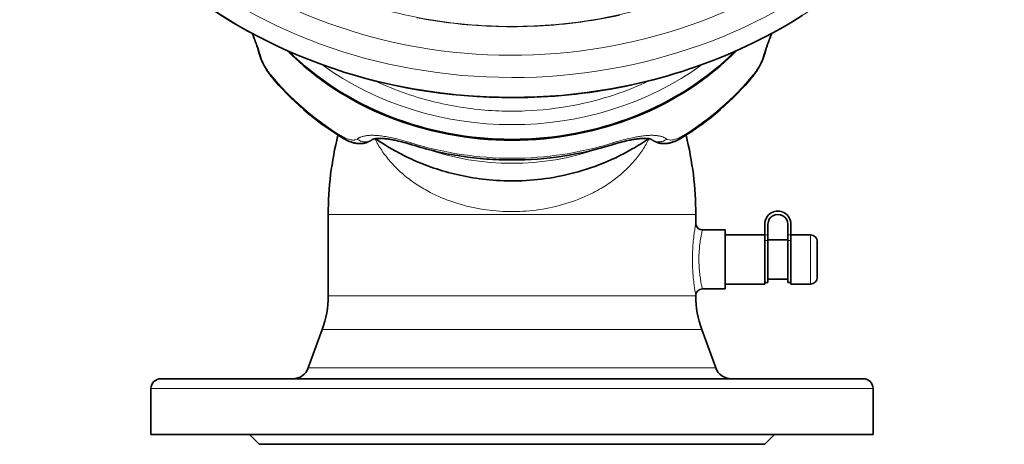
# Model space of a CAD drawing. Header units: inches. Extents: x 2990 to 3303, y 339 to 666.
# Tile 9 of 26: x 3104 to 3164, y 450 to 475. Entities that reach past the tile are written whole.
import ezdxf

# ---------------------------------------------------------------- set-up
doc = ezdxf.new("R2010")
doc.units = ezdxf.units.IN
doc.header["$MEASUREMENT"] = 0

msp = doc.modelspace()

# ---------------------------------------------------------------- linework, layer by layer
at = {"color": 7, "lineweight": 13}
for p, q in [((3122.343, 463.517), (3133.543, 463.517)), ((3133.543, 463.517), (3144.743, 463.517)), ((3122.343, 458.568), (3133.543, 458.568)), ((3133.543, 458.568), (3138.913, 458.568)), ((3138.913, 458.568), (3144.743, 458.568)), ((3121.981, 456.516), (3139.086, 456.516)), ((3139.086, 456.516), (3145.105, 456.516)), ((3122.647, 454.168), (3139.496, 454.168)), ((3139.496, 454.168), (3145.96, 454.168)), ((3114.236, 452.91), (3133.543, 452.91)), ((3133.543, 452.91), (3144.091, 452.91)), ((3144.091, 452.91), (3155.543, 452.91))]:
    msp.add_line(p, q, dxfattribs=at)
at = {"color": 7, "lineweight": 35}
for p, q in [((3122.343, 458.568), (3122.343, 463.517)), ((3154.943, 453.51), (3143.803, 453.51)), ((3133.543, 450.11), (3111.543, 450.11)), ((3155.543, 450.11), (3133.543, 450.11)), ((3148.943, 449.51), (3118.143, 449.51))]:
    msp.add_line(p, q, dxfattribs=at)
at = {"color": 7, "lineweight": 35, "ltscale": 0.066833}
msp.add_line((3144.743, 462.982), (3144.743, 463.517), dxfattribs=at)
at = {"color": 7, "lineweight": 13, "ltscale": 0.005507}
msp.add_line((3144.735, 462.939), (3144.743, 462.982), dxfattribs=at)
at = {"color": 7, "lineweight": 35, "ltscale": 0.081596}
for p, q in [((3148.943, 462.931), (3148.943, 462.279)), ((3149.143, 462.279), (3149.143, 462.931)), ((3150.343, 462.931), (3150.343, 462.279)), ((3150.543, 462.279), (3150.543, 462.931))]:
    msp.add_line(p, q, dxfattribs=at)
at = {"color": 7, "lineweight": 35, "ltscale": 0.175}
for p, q in [((3145.143, 462.582), (3146.543, 462.582)), ((3149.143, 459.382), (3149.143, 460.782)), ((3150.343, 460.782), (3150.343, 459.382)), ((3150.543, 460.782), (3150.543, 459.382)), ((3145.143, 458.982), (3146.543, 458.982))]:
    msp.add_line(p, q, dxfattribs=at)
at = {"color": 7, "lineweight": 35, "ltscale": 0.225}
for p, q in [((3146.543, 462.582), (3146.543, 460.782)), ((3146.543, 460.782), (3146.543, 458.982))]:
    msp.add_line(p, q, dxfattribs=at)
at = {"color": 7, "lineweight": 35, "ltscale": 0.3}
for p, q in [((3146.543, 462.282), (3148.943, 462.282)), ((3146.543, 459.282), (3148.943, 459.282))]:
    msp.add_line(p, q, dxfattribs=at)
at = {"color": 7, "lineweight": 35, "ltscale": 0.1875}
for p, q in [((3148.943, 462.282), (3148.943, 460.782)), ((3150.543, 460.782), (3150.543, 462.282)), ((3148.943, 460.782), (3148.943, 459.282)), ((3150.543, 459.282), (3150.543, 460.782))]:
    msp.add_line(p, q, dxfattribs=at)
at = {"color": 7, "lineweight": 13, "ltscale": 0.025}
for p, q in [((3148.943, 462.279), (3149.143, 462.279)), ((3150.343, 462.279), (3150.543, 462.279)), ((3149.143, 461.946), (3148.943, 461.946)), ((3150.543, 461.946), (3150.343, 461.946))]:
    msp.add_line(p, q, dxfattribs=at)
at = {"color": 7, "lineweight": 35, "ltscale": 0.016982}
msp.add_line((3148.943, 462.279), (3148.943, 462.143), dxfattribs=at)
at = {"color": 7, "lineweight": 35, "ltscale": 0.041573}
for p, q in [((3149.143, 462.279), (3149.143, 461.946)), ((3150.343, 461.946), (3150.343, 462.279)), ((3150.543, 461.946), (3150.543, 462.279))]:
    msp.add_line(p, q, dxfattribs=at)
at = {"color": 7, "lineweight": 35, "ltscale": 0.15}
for p, q in [((3150.543, 462.282), (3151.743, 462.282)), ((3149.143, 461.982), (3150.343, 461.982)), ((3149.143, 459.582), (3150.343, 459.582)), ((3150.543, 459.282), (3151.743, 459.282))]:
    msp.add_line(p, q, dxfattribs=at)
at = {"color": 7, "lineweight": 13, "ltscale": 0.1875}
for p, q in [((3151.743, 462.282), (3151.743, 460.782)), ((3151.743, 460.782), (3151.743, 459.282))]:
    msp.add_line(p, q, dxfattribs=at)
at = {"color": 7, "lineweight": 35, "ltscale": 0.145509}
for p, q in [((3149.143, 460.782), (3149.143, 461.946)), ((3150.343, 461.946), (3150.343, 460.782)), ((3150.543, 461.946), (3150.543, 460.782))]:
    msp.add_line(p, q, dxfattribs=at)
at = {"color": 7, "lineweight": 35, "ltscale": 0.1375}
for p, q in [((3152.143, 460.782), (3152.143, 461.882)), ((3152.143, 459.682), (3152.143, 460.782))]:
    msp.add_line(p, q, dxfattribs=at)
at = {"color": 7, "lineweight": 35, "ltscale": 0.025}
for p, q in [((3148.943, 459.382), (3149.143, 459.382)), ((3150.543, 459.382), (3150.343, 459.382))]:
    msp.add_line(p, q, dxfattribs=at)
at = {"color": 7, "lineweight": 35, "ltscale": 0.001736}
msp.add_line((3144.743, 458.568), (3144.743, 458.582), dxfattribs=at)
at = {"color": 7, "lineweight": 35, "ltscale": 0.312317}
msp.add_line((3121.981, 456.516), (3121.127, 454.168), dxfattribs=at)
at = {"color": 7, "lineweight": 35, "ltscale": 0.312318}
msp.add_line((3145.105, 456.516), (3145.96, 454.168), dxfattribs=at)
at = {"color": 7, "lineweight": 13, "ltscale": 0.189998}
msp.add_line((3121.127, 454.168), (3122.647, 454.168), dxfattribs=at)
at = {"color": 7, "lineweight": 35, "ltscale": 0.000135}
msp.add_line((3112.143, 453.51), (3112.144, 453.51), dxfattribs=at)
at = {"color": 7, "lineweight": 35, "ltscale": 0.022196}
msp.add_line((3112.144, 453.51), (3112.322, 453.51), dxfattribs=at)
at = {"color": 7, "lineweight": 35, "ltscale": 0.061685}
msp.add_line((3112.322, 453.51), (3112.815, 453.51), dxfattribs=at)
at = {"color": 7, "lineweight": 35, "ltscale": 0.102036}
msp.add_line((3112.815, 453.51), (3113.632, 453.51), dxfattribs=at)
at = {"color": 7, "lineweight": 35, "ltscale": 0.141414}
msp.add_line((3113.632, 453.51), (3114.763, 453.51), dxfattribs=at)
at = {"color": 7, "lineweight": 35, "ltscale": 0.17795}
msp.add_line((3114.763, 453.51), (3116.186, 453.51), dxfattribs=at)
at = {"color": 7, "lineweight": 35, "ltscale": 0.209962}
msp.add_line((3116.186, 453.51), (3117.866, 453.51), dxfattribs=at)
at = {"color": 7, "lineweight": 35, "ltscale": 0.236131}
msp.add_line((3117.866, 453.51), (3119.755, 453.51), dxfattribs=at)
at = {"color": 7, "lineweight": 35, "ltscale": 0.255646}
msp.add_line((3119.755, 453.51), (3121.8, 453.51), dxfattribs=at)
at = {"color": 7, "lineweight": 35, "ltscale": 0.268247}
msp.add_line((3121.8, 453.51), (3123.946, 453.51), dxfattribs=at)
at = {"color": 7, "lineweight": 35, "ltscale": 0.274168}
msp.add_line((3123.946, 453.51), (3126.14, 453.51), dxfattribs=at)
at = {"color": 7, "lineweight": 35, "ltscale": 0.274057}
msp.add_line((3126.14, 453.51), (3128.332, 453.51), dxfattribs=at)
at = {"color": 7, "lineweight": 35, "ltscale": 0.26882}
msp.add_line((3128.332, 453.51), (3130.483, 453.51), dxfattribs=at)
at = {"color": 7, "lineweight": 35, "ltscale": 0.259496}
msp.add_line((3130.483, 453.51), (3132.559, 453.51), dxfattribs=at)
at = {"color": 7, "lineweight": 35, "ltscale": 0.247133}
msp.add_line((3132.559, 453.51), (3134.536, 453.51), dxfattribs=at)
at = {"color": 7, "lineweight": 35, "ltscale": 0.449776}
msp.add_line((3134.536, 453.51), (3138.134, 453.51), dxfattribs=at)
at = {"color": 7, "lineweight": 35, "ltscale": 0.38564}
msp.add_line((3138.134, 453.51), (3141.219, 453.51), dxfattribs=at)
at = {"color": 7, "lineweight": 35, "ltscale": 0.322971}
msp.add_line((3141.219, 453.51), (3143.803, 453.51), dxfattribs=at)
at = {"color": 7, "lineweight": 13, "ltscale": 0.336648}
msp.add_line((3111.543, 452.91), (3114.236, 452.91), dxfattribs=at)
at = {"color": 7, "lineweight": 35, "ltscale": 0.35}
for p, q in [((3111.543, 450.11), (3111.543, 452.91)), ((3155.543, 450.11), (3155.543, 452.91))]:
    msp.add_line(p, q, dxfattribs=at)
at = {"color": 7, "lineweight": 35, "ltscale": 0.106066}
for p, q in [((3118.143, 449.51), (3117.543, 450.11)), ((3148.943, 449.51), (3149.543, 450.11))]:
    msp.add_line(p, q, dxfattribs=at)
at = {"color": 7, "lineweight": 35}
for points in [[(3119.171, 473.828), (3119.647, 473.608), (3120.137, 473.391), (3120.64, 473.178), (3121.157, 472.97), (3121.687, 472.767), (3122.232, 472.569), (3122.791, 472.377), (3123.364, 472.192), (3123.952, 472.014), (3124.555, 471.844), (3125.172, 471.683), (3125.804, 471.53), (3126.451, 471.387), (3127.113, 471.254), (3127.79, 471.132), (3128.481, 471.023), (3129.187, 470.925), (3129.907, 470.841), (3130.642, 470.772), (3131.391, 470.717), (3132.153, 470.678), (3132.928, 470.655), (3133.717, 470.65), (3134.517, 470.663), (3135.33, 470.696), (3136.153, 470.748), (3136.986, 470.822), (3137.408, 470.866), (3137.83, 470.917), (3138.256, 470.973), (3138.681, 471.034), (3139.112, 471.102), (3139.541, 471.175), (3139.974, 471.254), (3140.407, 471.339), (3140.843, 471.431), (3141.278, 471.529), (3141.717, 471.634), (3142.154, 471.744), (3142.594, 471.862), (3143.033, 471.985), (3143.474, 472.116), (3143.913, 472.253), (3144.355, 472.397), (3144.794, 472.548), (3145.235, 472.706), (3145.673, 472.87), (3146.113, 473.042), (3146.55, 473.221), (3146.987, 473.407), (3147.422, 473.6), (3147.856, 473.8), (3148.288, 474.007), (3148.888, 474.309), (3149.481, 474.623), (3150.071, 474.952), (3150.654, 475.294), (3151.232, 475.651)], [(3118.124, 473.382), (3118.102, 473.459), (3118.079, 473.536), (3118.054, 473.617), (3118.029, 473.698), (3118.001, 473.784), (3117.972, 473.87), (3117.945, 473.949), (3117.917, 474.028), (3117.892, 474.099), (3117.867, 474.169), (3117.818, 474.301), (3117.769, 474.431), (3117.718, 474.562)], [(3149.368, 474.562), (3149.318, 474.431), (3149.269, 474.301), (3149.22, 474.169), (3149.194, 474.099), (3149.169, 474.028), (3149.141, 473.949), (3149.114, 473.87), (3149.086, 473.784), (3149.058, 473.698), (3149.032, 473.617), (3149.007, 473.536), (3148.984, 473.459), (3148.962, 473.382)], [(3118.124, 473.382), (3118.134, 473.346), (3118.145, 473.309), (3118.157, 473.273), (3118.169, 473.236), (3118.181, 473.199), (3118.194, 473.162), (3118.207, 473.125), (3118.221, 473.088), (3118.242, 473.035), (3118.263, 472.982), (3118.283, 472.934), (3118.304, 472.886), (3118.326, 472.837), (3118.349, 472.789), (3118.385, 472.714), (3118.423, 472.639), (3118.463, 472.565), (3118.483, 472.528), (3118.521, 472.461), (3118.557, 472.4), (3118.593, 472.341), (3118.631, 472.281), (3118.65, 472.252), (3118.683, 472.203), (3118.707, 472.168), (3118.731, 472.133), (3118.755, 472.099), (3118.78, 472.065), (3118.805, 472.032), (3118.831, 471.999), (3118.856, 471.966), (3118.882, 471.934)], [(3148.204, 471.934), (3148.23, 471.966), (3148.256, 471.999), (3148.281, 472.032), (3148.306, 472.065), (3148.331, 472.099), (3148.355, 472.133), (3148.38, 472.168), (3148.404, 472.203), (3148.437, 472.252), (3148.475, 472.311), (3148.512, 472.37), (3148.548, 472.43), (3148.583, 472.491), (3148.603, 472.528), (3148.624, 472.565), (3148.663, 472.639), (3148.701, 472.714), (3148.738, 472.789), (3148.76, 472.837), (3148.782, 472.886), (3148.803, 472.934), (3148.823, 472.982), (3148.845, 473.035), (3148.865, 473.088), (3148.879, 473.125), (3148.892, 473.162), (3148.905, 473.199), (3148.918, 473.236), (3148.93, 473.273), (3148.941, 473.309), (3148.952, 473.346), (3148.962, 473.382)], [(3123.191, 468.201), (3123.23, 468.178), (3123.269, 468.155), (3123.308, 468.133), (3123.347, 468.112), (3123.387, 468.091), (3123.426, 468.071), (3123.466, 468.052), (3123.507, 468.034), (3123.547, 468.016), (3123.589, 467.998), (3123.63, 467.982), (3123.671, 467.966), (3123.713, 467.952), (3123.755, 467.938), (3123.797, 467.925), (3123.839, 467.913), (3123.88, 467.902), (3123.919, 467.892), (3123.958, 467.884), (3123.997, 467.876), (3124.037, 467.869), (3124.076, 467.863), (3124.116, 467.858), (3124.156, 467.854), (3124.196, 467.851), (3124.242, 467.849), (3124.273, 467.848), (3124.305, 467.848), (3124.336, 467.849), (3124.368, 467.85), (3124.4, 467.852), (3124.432, 467.855), (3124.464, 467.859), (3124.496, 467.864), (3124.521, 467.868), (3124.546, 467.872), (3124.571, 467.878), (3124.597, 467.884), (3124.622, 467.89), (3124.648, 467.897), (3124.673, 467.905), (3124.699, 467.913), (3124.72, 467.921), (3124.742, 467.929), (3124.764, 467.937), (3124.785, 467.946), (3124.806, 467.956), (3124.827, 467.966), (3124.848, 467.976), (3124.869, 467.987), (3124.888, 467.998), (3124.907, 468.009), (3124.925, 468.02), (3124.944, 468.032), (3124.962, 468.044), (3124.98, 468.056), (3124.997, 468.069), (3125.015, 468.082), (3125.033, 468.096)], [(3127.433, 467.779), (3127.312, 467.816), (3127.191, 467.852), (3127.072, 467.887), (3126.953, 467.919), (3126.836, 467.95), (3126.721, 467.979), (3126.607, 468.006), (3126.495, 468.031), (3126.419, 468.047), (3126.346, 468.062), (3126.275, 468.076), (3126.204, 468.089), (3126.136, 468.101), (3126.069, 468.112), (3126.003, 468.121), (3125.939, 468.13), (3125.876, 468.138), (3125.815, 468.145), (3125.756, 468.151), (3125.698, 468.155), (3125.631, 468.16), (3125.567, 468.163), (3125.506, 468.164), (3125.451, 468.164), (3125.409, 468.164), (3125.369, 468.162), (3125.331, 468.16), (3125.295, 468.157), (3125.262, 468.154), (3125.23, 468.15), (3125.201, 468.146), (3125.174, 468.141), (3125.142, 468.134), (3125.115, 468.128), (3125.092, 468.121), (3125.074, 468.115), (3125.061, 468.11), (3125.051, 468.106), (3125.043, 468.102), (3125.032, 468.096)], [(3127.245, 466.979), (3127.389, 466.912), (3127.535, 466.845), (3127.683, 466.78), (3127.834, 466.716), (3127.987, 466.653), (3128.143, 466.591), (3128.3, 466.53), (3128.46, 466.47), (3128.623, 466.412), (3128.788, 466.355), (3128.955, 466.299), (3129.125, 466.245), (3129.297, 466.193), (3129.472, 466.142), (3129.649, 466.092), (3129.829, 466.045), (3130.011, 465.999), (3130.195, 465.955), (3130.383, 465.913), (3130.572, 465.873), (3130.764, 465.835), (3130.959, 465.8), (3131.156, 465.766), (3131.355, 465.735), (3131.557, 465.707), (3131.762, 465.681), (3131.969, 465.657), (3132.178, 465.636), (3132.39, 465.619), (3132.604, 465.604), (3132.82, 465.591), (3133.039, 465.582), (3133.26, 465.577), (3133.483, 465.574), (3133.709, 465.575), (3133.937, 465.579), (3134.166, 465.587), (3134.398, 465.598), (3134.632, 465.614), (3134.868, 465.633), (3135.106, 465.656), (3135.345, 465.683), (3135.587, 465.715), (3135.83, 465.75), (3136.074, 465.79), (3136.32, 465.835), (3136.568, 465.884), (3136.817, 465.938), (3137.067, 465.997), (3137.318, 466.06), (3137.57, 466.129), (3137.823, 466.203), (3138.077, 466.282), (3138.331, 466.366), (3138.586, 466.456), (3138.841, 466.551), (3139.096, 466.652), (3139.351, 466.758), (3139.607, 466.87), (3139.861, 466.988), (3140.115, 467.112), (3140.369, 467.242), (3140.621, 467.377), (3140.873, 467.519), (3140.998, 467.593), (3141.123, 467.667), (3141.248, 467.744), (3141.373, 467.822), (3141.497, 467.901), (3141.62, 467.982), (3141.743, 468.065), (3141.865, 468.149)], [(3142.054, 468.096), (3142.041, 468.103), (3142.032, 468.107), (3142.02, 468.112), (3142.006, 468.117), (3141.984, 468.124), (3141.957, 468.131), (3141.925, 468.139), (3141.893, 468.145), (3141.865, 468.149), (3141.835, 468.153), (3141.803, 468.156), (3141.768, 468.159), (3141.732, 468.162), (3141.694, 468.163), (3141.653, 468.164), (3141.607, 468.164), (3141.545, 468.163), (3141.482, 468.161), (3141.415, 468.157), (3141.353, 468.152), (3141.293, 468.147), (3141.232, 468.141), (3141.169, 468.133), (3141.104, 468.124), (3141.038, 468.115), (3140.971, 468.104), (3140.902, 468.092), (3140.831, 468.08), (3140.758, 468.066), (3140.684, 468.051), (3140.607, 468.035), (3140.491, 468.009), (3140.375, 467.981), (3140.258, 467.952), (3140.14, 467.921), (3140.02, 467.888), (3139.898, 467.853), (3139.776, 467.817), (3139.653, 467.779)], [(3142.054, 468.096), (3142.072, 468.082), (3142.089, 468.069), (3142.107, 468.056), (3142.125, 468.044), (3142.143, 468.032), (3142.161, 468.02), (3142.18, 468.009), (3142.198, 467.998), (3142.217, 467.987), (3142.238, 467.976), (3142.259, 467.966), (3142.28, 467.956), (3142.301, 467.946), (3142.323, 467.937), (3142.344, 467.929), (3142.366, 467.921), (3142.388, 467.913), (3142.413, 467.905), (3142.438, 467.897), (3142.464, 467.89), (3142.49, 467.884), (3142.515, 467.878), (3142.54, 467.872), (3142.565, 467.868), (3142.59, 467.864), (3142.623, 467.859), (3142.655, 467.855), (3142.687, 467.852), (3142.718, 467.85), (3142.75, 467.849), (3142.782, 467.848), (3142.813, 467.848), (3142.845, 467.849), (3142.89, 467.851), (3142.93, 467.854), (3142.97, 467.858), (3143.01, 467.863), (3143.05, 467.869), (3143.089, 467.876), (3143.128, 467.884), (3143.167, 467.892), (3143.206, 467.902), (3143.247, 467.913), (3143.289, 467.925), (3143.331, 467.938), (3143.373, 467.952), (3143.415, 467.966), (3143.457, 467.982), (3143.498, 467.998), (3143.539, 468.016), (3143.58, 468.034), (3143.62, 468.052), (3143.66, 468.071), (3143.7, 468.091), (3143.739, 468.112), (3143.779, 468.133), (3143.818, 468.155), (3143.857, 468.178), (3143.895, 468.201)], [(3133.543, 466.848), (3133.348, 466.849), (3133.154, 466.851), (3132.959, 466.856), (3132.764, 466.862), (3132.57, 466.871), (3132.375, 466.881), (3132.181, 466.893), (3131.987, 466.906), (3131.793, 466.922), (3131.599, 466.939), (3131.406, 466.959), (3131.213, 466.98), (3131.02, 467.003), (3130.827, 467.027), (3130.635, 467.054), (3130.443, 467.082), (3130.251, 467.112), (3130.059, 467.144), (3129.869, 467.178), (3129.678, 467.213), (3129.488, 467.251), (3129.298, 467.29), (3129.109, 467.331), (3128.921, 467.374), (3128.733, 467.418), (3128.545, 467.464), (3128.358, 467.512), (3128.172, 467.562), (3127.986, 467.614), (3127.801, 467.667), (3127.617, 467.722), (3127.433, 467.779)]]:
    msp.add_lwpolyline(points, dxfattribs=at)
at = {"color": 7, "lineweight": 13}
for points in [[(3148.873, 473.233), (3148.896, 473.314), (3148.921, 473.394), (3148.946, 473.476), (3148.966, 473.538), (3148.987, 473.601), (3149.008, 473.666), (3149.03, 473.73), (3149.076, 473.86), (3149.123, 473.992), (3149.173, 474.126), (3149.225, 474.265), (3149.279, 474.403), (3149.334, 474.544)], [(3123.716, 468.081), (3123.751, 468.074), (3123.786, 468.07), (3123.82, 468.066), (3123.853, 468.064), (3123.885, 468.064), (3123.9, 468.064), (3123.916, 468.065), (3123.931, 468.066), (3123.945, 468.068)], [(3124.109, 468.127), (3124.135, 468.146), (3124.162, 468.164), (3124.19, 468.181), (3124.219, 468.197), (3124.243, 468.209), (3124.267, 468.221), (3124.293, 468.232), (3124.312, 468.24), (3124.332, 468.248), (3124.372, 468.263), (3124.414, 468.276), (3124.458, 468.289), (3124.503, 468.301), (3124.55, 468.311), (3124.598, 468.32), (3124.647, 468.328), (3124.7, 468.335), (3124.753, 468.341), (3124.808, 468.346), (3124.864, 468.349), (3124.921, 468.352), (3124.972, 468.353), (3125.023, 468.353), (3125.075, 468.353), (3125.113, 468.352), (3125.152, 468.351), (3125.193, 468.349), (3125.234, 468.347), (3125.276, 468.345), (3125.318, 468.342), (3125.403, 468.335), (3125.489, 468.326), (3125.577, 468.316), (3125.668, 468.304), (3125.759, 468.29), (3125.851, 468.275), (3125.946, 468.259), (3126.042, 468.241), (3126.139, 468.222), (3126.237, 468.202), (3126.336, 468.18), (3126.437, 468.157), (3126.539, 468.133), (3126.641, 468.107), (3126.743, 468.081), (3126.882, 468.043), (3127.023, 468.004), (3127.163, 467.963), (3127.281, 467.928), (3127.4, 467.891)], [(3124.109, 468.127), (3124.137, 468.106), (3124.166, 468.086), (3124.195, 468.068), (3124.225, 468.05), (3124.256, 468.034), (3124.287, 468.019), (3124.319, 468.005), (3124.352, 467.993), (3124.385, 467.982), (3124.418, 467.973), (3124.451, 467.965), (3124.485, 467.959), (3124.518, 467.954), (3124.551, 467.951), (3124.584, 467.949), (3124.617, 467.949), (3124.65, 467.95), (3124.683, 467.953), (3124.716, 467.957), (3124.748, 467.963), (3124.78, 467.97), (3124.812, 467.979), (3124.843, 467.989), (3124.858, 467.995), (3124.873, 468.001), (3124.901, 468.014), (3124.929, 468.028), (3124.956, 468.043), (3124.983, 468.06), (3125.008, 468.077), (3125.033, 468.096)], [(3125.194, 468.145), (3125.24, 468.055), (3125.287, 467.966), (3125.335, 467.877), (3125.385, 467.788), (3125.437, 467.7), (3125.491, 467.612), (3125.546, 467.525), (3125.603, 467.439), (3125.661, 467.352), (3125.722, 467.267), (3125.783, 467.182), (3125.847, 467.097), (3125.913, 467.011), (3125.982, 466.926), (3126.052, 466.842), (3126.123, 466.758), (3126.197, 466.674), (3126.272, 466.592), (3126.349, 466.51), (3126.427, 466.429), (3126.507, 466.348), (3126.589, 466.269), (3126.672, 466.19), (3126.757, 466.112), (3126.844, 466.035), (3126.932, 465.959), (3127.022, 465.884), (3127.113, 465.81), (3127.203, 465.739), (3127.295, 465.669), (3127.387, 465.6), (3127.481, 465.532), (3127.577, 465.465), (3127.674, 465.399), (3127.772, 465.334), (3127.872, 465.269), (3127.973, 465.206), (3128.075, 465.144), (3128.179, 465.083), (3128.284, 465.023), (3128.39, 464.965)], [(3138.884, 465.07), (3138.989, 465.131), (3139.093, 465.194), (3139.196, 465.258), (3139.297, 465.323), (3139.397, 465.388), (3139.496, 465.455), (3139.593, 465.523), (3139.689, 465.592), (3139.783, 465.662), (3139.876, 465.733), (3139.967, 465.805), (3140.056, 465.878), (3140.145, 465.951), (3140.231, 466.026), (3140.316, 466.101), (3140.4, 466.177), (3140.482, 466.254), (3140.562, 466.332), (3140.641, 466.411), (3140.718, 466.49), (3140.794, 466.57), (3140.868, 466.651), (3140.941, 466.732), (3141.011, 466.814), (3141.081, 466.897), (3141.148, 466.98), (3141.214, 467.064), (3141.278, 467.149), (3141.338, 467.229), (3141.395, 467.31), (3141.452, 467.392), (3141.507, 467.474), (3141.56, 467.556), (3141.612, 467.639), (3141.662, 467.722), (3141.711, 467.806), (3141.759, 467.89), (3141.805, 467.975), (3141.849, 468.06), (3141.892, 468.145)], [(3139.686, 467.891), (3139.812, 467.93), (3139.937, 467.967), (3140.061, 468.003), (3140.185, 468.038), (3140.308, 468.071), (3140.43, 468.103), (3140.551, 468.133), (3140.67, 468.162), (3140.789, 468.189), (3140.877, 468.208), (3140.963, 468.225), (3141.05, 468.242), (3141.135, 468.258), (3141.191, 468.268), (3141.246, 468.277), (3141.32, 468.289), (3141.393, 468.3), (3141.465, 468.31), (3141.544, 468.32), (3141.622, 468.329), (3141.698, 468.336), (3141.775, 468.342), (3141.848, 468.347), (3141.921, 468.351), (3141.992, 468.353), (3142.062, 468.353), (3142.129, 468.353), (3142.195, 468.351), (3142.228, 468.349), (3142.261, 468.347), (3142.292, 468.345), (3142.323, 468.342), (3142.371, 468.337), (3142.419, 468.331), (3142.466, 468.324), (3142.511, 468.316), (3142.556, 468.307), (3142.595, 468.298), (3142.634, 468.288), (3142.671, 468.277), (3142.708, 468.265), (3142.743, 468.252)], [(3142.054, 468.096), (3142.08, 468.076), (3142.106, 468.058), (3142.133, 468.041), (3142.161, 468.026), (3142.19, 468.011), (3142.219, 467.999), (3142.249, 467.987), (3142.28, 467.977), (3142.311, 467.969), (3142.342, 467.962), (3142.374, 467.956), (3142.407, 467.952), (3142.44, 467.95), (3142.473, 467.949), (3142.506, 467.949), (3142.54, 467.951), (3142.573, 467.955), (3142.606, 467.96), (3142.639, 467.966), (3142.672, 467.974), (3142.704, 467.983), (3142.737, 467.994), (3142.768, 468.006), (3142.8, 468.019), (3142.831, 468.034), (3142.862, 468.05), (3142.892, 468.068), (3142.921, 468.087), (3142.949, 468.106), (3142.977, 468.127)], [(3128.39, 464.965), (3128.557, 464.876), (3128.728, 464.789), (3128.901, 464.706), (3129.077, 464.626), (3129.256, 464.548), (3129.438, 464.473), (3129.622, 464.402), (3129.809, 464.334), (3129.999, 464.268), (3130.191, 464.207), (3130.385, 464.148), (3130.581, 464.093), (3130.779, 464.041), (3130.979, 463.993), (3131.18, 463.948), (3131.384, 463.907), (3131.589, 463.87), (3131.785, 463.838), (3131.982, 463.809), (3132.181, 463.784), (3132.38, 463.762), (3132.58, 463.743), (3132.781, 463.728), (3132.982, 463.717), (3133.184, 463.709), (3133.385, 463.704), (3133.587, 463.703), (3133.789, 463.706), (3133.995, 463.712), (3134.201, 463.722), (3134.406, 463.735), (3134.611, 463.753), (3134.815, 463.773), (3135.018, 463.798), (3135.221, 463.826), (3135.422, 463.857), (3135.622, 463.892), (3135.82, 463.931), (3136.018, 463.973), (3136.213, 464.018), (3136.42, 464.07), (3136.624, 464.126), (3136.826, 464.185), (3137.026, 464.248), (3137.223, 464.315), (3137.418, 464.385), (3137.61, 464.458), (3137.799, 464.535), (3137.986, 464.615), (3138.169, 464.698), (3138.349, 464.785), (3138.486, 464.853), (3138.62, 464.924), (3138.753, 464.996), (3138.884, 465.07)], [(3144.743, 458.582), (3144.716, 458.738), (3144.706, 458.796), (3144.69, 458.896), (3144.67, 459.026), (3144.659, 459.101), (3144.648, 459.181), (3144.638, 459.254), (3144.629, 459.329), (3144.616, 459.441), (3144.603, 459.557), (3144.591, 459.677), (3144.585, 459.75), (3144.579, 459.824), (3144.571, 459.924), (3144.564, 460.026), (3144.558, 460.129), (3144.552, 460.246), (3144.547, 460.364), (3144.544, 460.483), (3144.541, 460.603), (3144.54, 460.731), (3144.54, 460.859), (3144.542, 460.987), (3144.545, 461.114), (3144.549, 461.241), (3144.555, 461.38), (3144.563, 461.516), (3144.572, 461.651), (3144.582, 461.775), (3144.592, 461.896), (3144.604, 462.014), (3144.616, 462.129), (3144.63, 462.24), (3144.643, 462.346), (3144.653, 462.423), (3144.664, 462.495), (3144.676, 462.578), (3144.688, 462.655), (3144.701, 462.736), (3144.713, 462.808), (3144.723, 462.869), (3144.735, 462.939)], [(3144.933, 460.782), (3144.933, 460.878), (3144.935, 460.974), (3144.938, 461.07), (3144.942, 461.166), (3144.948, 461.261), (3144.953, 461.339), (3144.959, 461.417), (3144.966, 461.493), (3144.971, 461.549), (3144.977, 461.605), (3144.989, 461.714), (3145.003, 461.819), (3145.017, 461.92), (3145.032, 462.017), (3145.042, 462.074), (3145.051, 462.13), (3145.062, 462.191), (3145.073, 462.248), (3145.088, 462.326), (3145.102, 462.396), (3145.118, 462.469), (3145.13, 462.526), (3145.143, 462.582)], [(3145.143, 458.982), (3145.124, 459.066), (3145.105, 459.155), (3145.093, 459.21), (3145.075, 459.304), (3145.06, 459.385), (3145.044, 459.473), (3145.033, 459.542), (3145.021, 459.618), (3145.007, 459.717), (3144.993, 459.819), (3144.982, 459.914), (3144.972, 460.005), (3144.966, 460.069), (3144.96, 460.132), (3144.955, 460.195), (3144.951, 460.26), (3144.944, 460.363), (3144.939, 460.467), (3144.936, 460.571), (3144.933, 460.676), (3144.933, 460.782)]]:
    msp.add_lwpolyline(points, dxfattribs=at)
for centre, radius, start, end in [((3133.508, 505.797), 30.82, 259.23472, 263.35614), ((3133.549, 506.043), 31.068, 272.28099, 277.12916), ((3133.592, 505.713), 30.736, 277.12592, 282.25894), ((3133.538, 506.053), 31.079, 263.35484, 267.69937), ((3133.543, 506.147), 31.173, 267.69749, 272.28352), ((3100.93, 467.798), 18.124, 18.94734, 21.84955), ((3108.769, 470.51), 9.83, 16.08594, 18.83435), ((3118.446, 473.475), 0.336, 196.12671, 226.067), ((3120.876, 474.009), 2.773, 196.25101, 202.59886), ((3121.713, 474.347), 3.676, 202.44232, 207.84558), ((3145.384, 474.342), 3.665, 332.14642, 337.56542), ((3146.215, 474.008), 2.769, 337.39542, 343.75429), ((3148.64, 473.475), 0.336, 313.93263, 343.87246), ((3121.839, 474.406), 3.815, 207.74795, 213.1494), ((3121.391, 474.107), 3.276, 213.04714, 219.10801), ((3145.698, 474.105), 3.273, 320.88929, 326.9559), ((3145.254, 474.402), 3.807, 326.84471, 332.25818), ((3133.106, 488.38), 18.486, 244.59043, 246.51677), ((3133.865, 488.643), 18.773, 288.38062, 295.29235), ((3133.27, 488.769), 18.909, 246.53277, 252.30753), ((3133.432, 489.271), 19.436, 252.30302, 257.74494), ((3133.646, 489.3), 19.466, 280.74763, 288.38185), ((3133.512, 489.634), 19.807, 257.741, 262.87407), ((3133.54, 489.846), 20.022, 262.87084, 267.71901), ((3133.543, 489.913), 20.089, 267.71646, 272.3025), ((3133.552, 489.779), 19.954, 272.29121, 280.75434), ((3124.273, 470.137), 2.139, 238.24483, 247.13394), ((3123.999, 469.469), 1.417, 246.84801, 258.47537), ((3142.43, 467.382), 0.925, 53.68608, 70.16198), ((3143.086, 469.472), 1.421, 281.53884, 293.13776), ((3142.813, 470.138), 2.141, 292.87078, 301.75079)]:
    msp.add_arc(centre, radius, start, end, dxfattribs=at)
at = {"color": 7, "lineweight": 35}
for centre, radius, start, end in [((3142.343, 463.517), 20, 165.98821, 180.00001), ((3133.288, 479.765), 14.142, 235.22295, 244.70549), ((3124.743, 463.517), 20, 0, 14.0118), ((3149.743, 462.931), 0.8, 0, 180.00001), ((3149.743, 462.931), 0.6, 0, 180.00001), ((3145.143, 462.982), 0.4, 180.0015, 197.99752), ((3145.143, 462.982), 0.4, 198.00564, 269.99808), ((3151.743, 461.882), 0.4, 0, 90), ((3151.743, 459.682), 0.4, 270, 0), ((3116.343, 458.568), 6, 340, 0), ((3145.143, 458.582), 0.4, 90.00028, 179.99998), ((3150.743, 458.568), 6, 180.00001, 200.00001), ((3120.187, 454.51), 1, 270, 340), ((3146.899, 454.51), 1, 200.00026, 269.71879), ((3112.143, 452.91), 0.6, 89.99969, 180.00002), ((3154.943, 452.91), 0.6, 0, 90)]:
    msp.add_arc(centre, radius, start, end, dxfattribs=at)
at = {"color": 7, "lineweight": 13}
for centre, major_axis, ratio, start_param, end_param in [((3133.543, 497.857), (30, 0), 0.866025, 3.141763, 4.712389), ((3133.543, 497.857), (-30, 0), 0.866025, 1.570796, 3.141593), ((3133.543, 497.857), (-26.4, 0), 0.866025, 1.570796, 3.140825), ((3133.543, 496.657), (30, 0), 0.866025, 3.14162, 4.712389), ((3133.543, 496.657), (30, 0), 0.866025, 4.712389, 6.282151), ((3133.543, 498.357), (29, 0), 0.866025, 4.212392, 5.783187), ((3133.543, 497.857), (26.4, 0), 0.866025, 4.212389, 4.712389), ((3133.543, 484.593), (-18, 0), 0.866025, 0.870689, 2.270904), ((3133.543, 481.043), (18, 0), 0.866025, 3.757332, 4.09665), ((3119.502, 472.44), (0.62, 0.506), 0.408173, 2.819732, 3.141375), ((3133.543, 484.893), (17.4, 0), 0.866025, 5.212389, 5.214199), ((3133.543, 481.043), (18, 0), 0.866025, 5.328128, 5.667446), ((3147.581, 472.443), (0.623, -0.509), 0.407025, 6.282947, 6.603915), ((3123.61, 468.885), (-0.419, -0.684), 0.288504, 5.843287, 6.283045), ((3121.041, 470.9), (3.103, -2.74), 0.235447, 6.076403, 6.234834), ((3144.47, 469.421), (1.533, 1.255), 0.336018, 3.223549, 3.453524), ((3144.3, 469.49), (1.368, 1.327), 0.380247, 3.440368, 3.667988), ((3143.477, 468.883), (-0.418, 0.682), 0.288781, 3.141559, 3.582033), ((3133.543, 482.543), (18, 0), 0.866025, 4.364105, 5.060673), ((3127.673, 468.542), (-0.24, -0.763), 0.170643, 5.785971, 6.283077), ((3133.543, 478.77), (14, 0), 0.866025, 4.328668, 5.095812), ((3139.413, 468.543), (0.24, -0.764), 0.170588, 6.283183, 6.780169)]:
    msp.add_ellipse(centre, major_axis=major_axis, ratio=ratio, start_param=start_param, end_param=end_param, dxfattribs=at)
at = {"color": 7, "lineweight": 35}
for centre, major_axis, ratio, start_param, end_param in [((3133.55, 496.664), (30.007, 0.026), 0.866925, 3.140857, 4.211901), ((3133.543, 483.643), (18, 0), 0.866025, 3.849257, 4.712389), ((3133.543, 483.693), (18, 0), 0.866025, 3.856821, 5.567958), ((3133.543, 483.643), (-18, 0), 0.866025, 1.570796, 2.433929), ((3133.587, 481.079), (18.044, 0.139), 0.871848, 3.753046, 4.091651), ((3133.5, 481.078), (18.043, -0.138), 0.871856, 5.333013, 5.671616), ((3133.542, 482.504), (17.985, -0.004), 0.87049, 4.712626, 5.059257)]:
    msp.add_ellipse(centre, major_axis=major_axis, ratio=ratio, start_param=start_param, end_param=end_param, dxfattribs=at)

doc.saveas('drawing.dxf')
